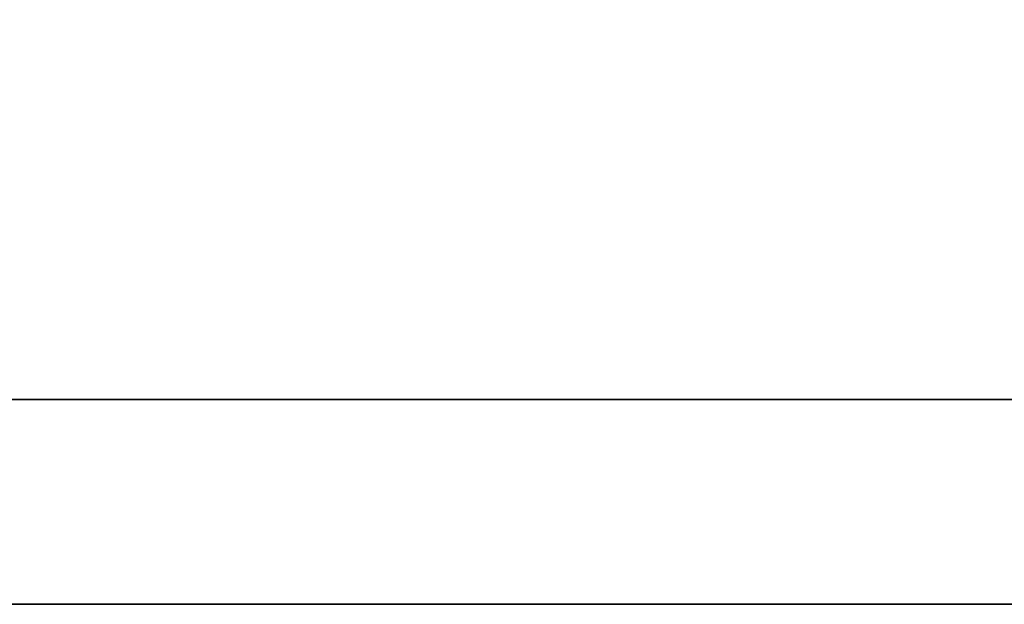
# Model space of a CAD drawing. Extents: x 32 to 191, y 46 to 143.
# Tile 14 of 53: x 169.799 to 170.222, y 94.669 to 94.92. Entities that reach past the tile are written whole.
import ezdxf

# ---------------------------------------------------------------- set-up
doc = ezdxf.new("R2010")
doc.units = 0
doc.header["$LTSCALE"] = 3
doc.header["$MEASUREMENT"] = 0
doc.layers.add('DIM', color=4, linetype='Continuous')
doc.layers.add('layer 1', color=7, linetype='Continuous')

# ---------------------------------------------------------------- blocks, each defined once
blk = doc.blocks.new('TBI MOTION logo(完整正式版)')
at = {"layer": 'layer 1', "color": 22, "lineweight": 35}
blk.add_open_spline([(75.90875, -9.47875), (75.90875, -9.47875), (75.90875, -12.28625), (75.90875, -12.28625), (75.90875, -12.28625), (75.90875, -12.28625), (75.90875, -12.47875), (75.90875, -12.47875), (75.90875, -12.47875), (75.90875, -12.47875), (75.71625, -12.47875), (75.71625, -12.47875), (75.71625, -12.47875), (75.71625, -12.47875), (-88.32875, -12.47875), (-88.32875, -12.47875), (-88.32875, -12.47875), (-88.32875, -12.47875), (-88.32875, -13.29375), (-88.32875, -13.29375), (-88.32875, -13.29375), (-88.32875, -13.29375), (82.89125, -13.29375), (82.89125, -13.29375), (82.89125, -13.29375), (82.89125, -13.29375), (75.90875, -9.47875), (75.90875, -9.47875)], degree=3, knots=[0, 0, 0, 0, 0.1428571, 0.1428571, 0.1428571, 0.1428571, 0.2857143, 0.2857143, 0.2857143, 0.2857143, 0.4285714, 0.4285714, 0.4285714, 0.4285714, 0.5714286, 0.5714286, 0.5714286, 0.5714286, 0.7142857, 0.7142857, 0.7142857, 0.7142857, 0.8571429, 0.8571429, 0.8571429, 0.8571429, 1, 1, 1, 1], dxfattribs=at)

msp = doc.modelspace()

# ---------------------------------------------------------------- block references
at = {"layer": 'DIM', "xscale": 0.1080000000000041, "yscale": 0.1080000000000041, "zscale": 0.108}
msp.add_blockref('TBI MOTION logo(完整正式版)', (167.69021, 96.1044), dxfattribs=at)

doc.saveas('drawing.dxf')
